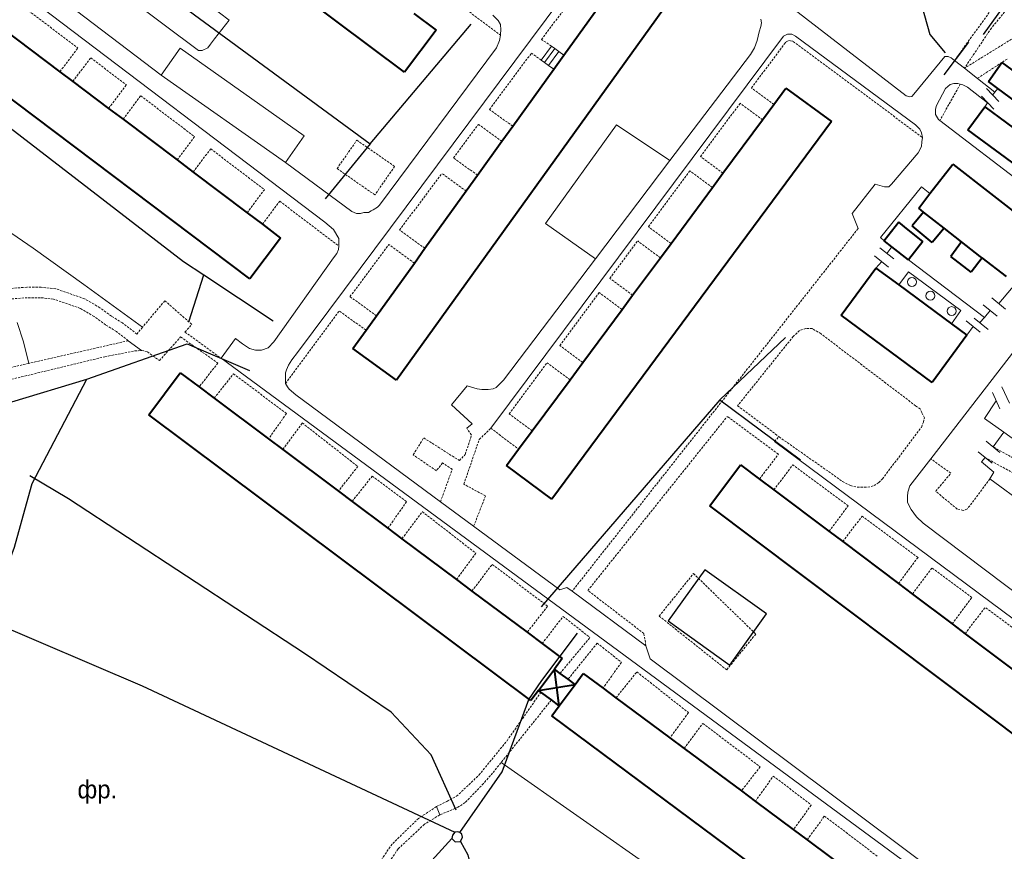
# Model space of a CAD drawing. Extents: x 13 to 4138, y -4831 to -1000.
# Tile 21 of 99: x 1171 to 1390, y -2866 to -2680. Entities that reach past the tile are written whole.
import ezdxf
from ezdxf.enums import TextEntityAlignment as Align

# ---------------------------------------------------------------- set-up
doc = ezdxf.new("R2010")
doc.units = 0
doc.header["$MEASUREMENT"] = 0
doc.linetypes.add('DASHED', pattern=[0.75, 0.5, -0.25])
for name, color, linetype in [('11', 7, 'CONTINUOUS'), ('24', 7, 'CONTINUOUS'), ('40', 7, 'CONTINUOUS'), ('42', 7, 'CONTINUOUS'), ('6', 7, 'CONTINUOUS'), ('7', 7, 'CONTINUOUS'), ('ДЕТСКИЕ_ПЛОЩАДКИ', 6, 'CONTINUOUS'), ('ЛЕСТНИЦЫ', 6, 'CONTINUOUS'), ('ПЕШЕХОДНЫЕ_ДОРОЖКИ', 3, 'CONTINUOUS'), ('ТРОПЫ', 32, 'CONTINUOUS')]:
    doc.layers.add(name, color=color, linetype=linetype)
doc.styles.get("Standard").update_dxf_attribs({"font": 'txt', "height": 0.2})

msp = doc.modelspace()

# ---------------------------------------------------------------- linework, layer by layer
at = {"layer": '11', "color": 253, "linetype": 'Continuous', "lineweight": 0}
for p, q in [((1202.32, -2692.44), (1206.54, -2686.45)), ((1206.54, -2686.45), (1234.22, -2705.95)), ((1230, -2711.95), (1202.32, -2692.44)), ((1389.04, -2698.35), (1386.31, -2695.42)), ((1388.19, -2696.22), (1388.82, -2695.41)), ((1387.93, -2700.07), (1385.21, -2697.14)), ((1387.68, -2696.89), (1388.19, -2696.22)), ((1385.91, -2699.54), (1386.55, -2698.63)), ((1234.22, -2705.95), (1230, -2711.95)), ((1362.67, -2728.63), (1371.81, -2717.34)), ((1371.81, -2717.34), (1373.71, -2718.87)), ((1363.49, -2729.38), (1362.67, -2728.63)), ((1365.23, -2730.74), (1364.07, -2732.19)), ((1361.37, -2732.76), (1364.49, -2735.27)), ((1362.51, -2730.93), (1365.63, -2733.43)), ((1361.67, -2735.46), (1362.94, -2734.01)), ((1385.87, -2746.49), (1368.94, -2733.64)), ((1393.89, -2737.66), (1389.02, -2743.39)), ((1385.55, -2743.7), (1388.67, -2746.2)), ((1387.46, -2742.14), (1390.58, -2744.64)), ((1387.11, -2744.95), (1385.87, -2746.49)), ((1381.81, -2747.26), (1384.93, -2749.76)), ((1383.59, -2746.66), (1386.71, -2749.16)), ((1385.87, -2746.49), (1384.85, -2747.64)), ((1381.95, -2750.44), (1383.37, -2748.51)), ((1389.3, -2766.86), (1387.61, -2763.24)), ((1391.4, -2765.58), (1389.72, -2761.95)), ((1385.88, -2769.03), (1388.45, -2765.05)), ((1390.18, -2772.09), (1385.88, -2769.03)), ((1390.18, -2772.09), (1387.77, -2775.31)), ((1392.87, -2774.01), (1390.18, -2772.09)), ((1389.31, -2776.58), (1386.22, -2774.04)), ((1387.55, -2778.99), (1384.45, -2776.46)), ((1385.19, -2778.65), (1386, -2777.72)), ((1387.94, -2780.95), (1385.19, -2778.65)), ((1387.03, -2782.47), (1387.94, -2780.95)), ((1404.42, -2795.3), (1387.03, -2782.47))]:
    msp.add_line(p, q, dxfattribs=at)
for p in [(1386.55, -2698.63), (1390.18, -2772.09)]:
    msp.add_point(p, dxfattribs=at)
at = {"layer": '24', "color": 253, "linetype": 'Continuous', "lineweight": 0}
for p, q in [((1238.77, -2725.21), (1106.58, -2624.98)), ((1202.32, -2692.44), (1154.51, -2656.07)), ((1301.86, -2661.54), (1232.7, -2754.28)), ((1368.37, -2697.06), (1340.74, -2675.69)), ((1276.24, -2679.07), (1277.41, -2680.25)), ((1277.41, -2680.25), (1277.99, -2681.18)), ((1336.13, -2680.76), (1336.02, -2679.95)), ((1277.99, -2681.18), (1278.06, -2682.36)), ((1278.06, -2682.36), (1277.99, -2683.29)), ((1335.65, -2682.83), (1336.02, -2681.59)), ((1336.02, -2681.59), (1336.13, -2680.76)), ((1341.02, -2683.77), (1275.81, -2771.18)), ((1277.95, -2683.55), (1277.76, -2684.7)), ((1277.99, -2683.29), (1277.95, -2683.55)), ((1335.18, -2684.7), (1335.65, -2682.83)), ((1341.96, -2683.3), (1341.02, -2683.77)), ((1342.42, -2683.3), (1341.96, -2683.3)), ((1342.89, -2683.3), (1342.42, -2683.3)), ((1343.71, -2683.77), (1342.89, -2683.3)), ((1370.5, -2703.54), (1343.71, -2683.77)), ((1277.06, -2686.34), (1250.98, -2721.41)), ((1277.76, -2684.7), (1277.06, -2686.34)), ((1333.66, -2687.86), (1334.6, -2686.34)), ((1334.6, -2686.34), (1335.18, -2684.7)), ((1315.74, -2711.49), (1333.66, -2687.86)), ((1377.03, -2688.27), (1370.12, -2696.71)), ((1377.73, -2688.27), (1377.03, -2688.27)), ((1378.43, -2688.62), (1377.73, -2688.27)), ((1379.16, -2689.19), (1378.43, -2688.62)), ((1381.38, -2690.92), (1379.16, -2689.19)), ((1384.27, -2693.17), (1381.38, -2690.92)), ((1388.19, -2696.22), (1384.27, -2693.17)), ((1377.14, -2695.46), (1375.15, -2699.21)), ((1378.19, -2694.52), (1377.14, -2695.46)), ((1379.01, -2694.28), (1378.19, -2694.52)), ((1379.95, -2694.28), (1379.01, -2694.28)), ((1380.47, -2694.46), (1379.95, -2694.28)), ((1381, -2694.64), (1380.47, -2694.46)), ((1382.05, -2695.11), (1381, -2694.64)), ((1386.55, -2698.63), (1382.05, -2695.11)), ((1369.19, -2697.29), (1368.37, -2697.06)), ((1369.66, -2697.18), (1369.19, -2697.29)), ((1370.12, -2696.71), (1369.66, -2697.18)), ((1375.15, -2699.21), (1374.91, -2700.03)), ((1374.91, -2700.03), (1374.91, -2701.2)), ((1374.91, -2701.2), (1375.62, -2702.37)), ((1371.43, -2704.48), (1370.5, -2703.54)), ((1375.62, -2702.37), (1375.89, -2702.58)), ((1375.89, -2702.58), (1411.27, -2729.58)), ((1371.78, -2705.3), (1371.43, -2704.48)), ((1372.02, -2706.35), (1371.78, -2705.3)), ((1371.9, -2707.29), (1372.02, -2706.35)), ((1371.09, -2709.74), (1371.78, -2708.35)), ((1371.78, -2708.35), (1371.9, -2707.29)), ((1365.12, -2716.77), (1371.09, -2709.74)), ((1244.78, -2722.82), (1230, -2711.95)), ((1299.13, -2733.4), (1315.74, -2711.49)), ((1356.34, -2723.33), (1361.49, -2716.77)), ((1361.49, -2716.77), (1363.6, -2717.36)), ((1363.6, -2717.36), (1364.18, -2717.36)), ((1364.18, -2717.36), (1364.53, -2717.36)), ((1364.53, -2717.36), (1365.12, -2716.77)), ((1250.51, -2721.88), (1249.58, -2722.47)), ((1250.98, -2721.41), (1250.51, -2721.88)), ((1245.83, -2723.29), (1244.78, -2722.82)), ((1246.77, -2723.29), (1245.83, -2723.29)), ((1247.47, -2723.05), (1246.77, -2723.29)), ((1248.06, -2723.05), (1247.47, -2723.05)), ((1248.52, -2723.05), (1248.06, -2723.05)), ((1249.11, -2722.7), (1248.52, -2723.05)), ((1249.58, -2722.47), (1249.11, -2722.7)), ((1357.67, -2726.68), (1356.34, -2723.33)), ((1240.76, -2726.85), (1238.77, -2725.21)), ((1241.93, -2728.85), (1240.76, -2726.85)), ((1241.81, -2731.31), (1241.88, -2730.54)), ((1241.88, -2730.54), (1241.93, -2730.02)), ((1241.93, -2730.02), (1241.93, -2728.85)), ((1240.76, -2733.18), (1241.46, -2732.24)), ((1241.46, -2732.24), (1241.81, -2731.31)), ((1227.41, -2751.93), (1240.76, -2733.18)), ((1278.63, -2760.44), (1299.13, -2733.4)), ((1373.87, -2778), (1401.76, -2741.91)), ((1194.96, -2751.66), (1197.95, -2753.83)), ((1215.7, -2755.59), (1218.89, -2751.19)), ((1218.89, -2751.19), (1220.41, -2752.36)), ((1220.41, -2752.36), (1221.98, -2753.37)), ((1226.13, -2753.22), (1227.41, -2751.93)), ((1221.98, -2753.37), (1223.32, -2753.74)), ((1223.32, -2753.74), (1224.7, -2753.78)), ((1224.7, -2753.78), (1226.13, -2753.22)), ((1232.7, -2754.28), (1231.41, -2755.92)), ((1430.52, -2913.81), (1215.7, -2755.59)), ((1230.71, -2757.09), (1230.24, -2758.15)), ((1231.41, -2755.92), (1230.71, -2757.09)), ((1230.24, -2758.15), (1230.01, -2758.85)), ((1230.01, -2758.85), (1230.01, -2759.55)), ((1230.01, -2759.55), (1230.01, -2760.49)), ((1230.01, -2760.49), (1230.01, -2761.2)), ((1230.01, -2761.2), (1230.45, -2761.97)), ((1276.99, -2762.08), (1278.63, -2760.44)), ((1230.45, -2761.97), (1230.82, -2762.44)), ((1230.82, -2762.44), (1232.35, -2763.76)), ((1267.04, -2765.95), (1270.55, -2761.73)), ((1270.55, -2761.73), (1272.78, -2762.43)), ((1272.78, -2762.43), (1273.83, -2762.55)), ((1273.83, -2762.55), (1275.23, -2762.55)), ((1275.23, -2762.55), (1276.29, -2762.43)), ((1276.29, -2762.43), (1276.99, -2762.08)), ((1232.35, -2763.76), (1264.58, -2787.58)), ((1271.61, -2770.17), (1267.04, -2765.95)), ((1270.43, -2771.18), (1271.61, -2770.17)), ((1339.01, -2774.14), (1464.01, -2867.08)), ((1369.2, -2784.05), (1373.87, -2778)), ((1368.66, -2786.42), (1368.77, -2785.45)), ((1368.77, -2785.45), (1369.2, -2784.05)), ((1264.58, -2787.58), (1271.97, -2793.05)), ((1368.66, -2787.71), (1368.66, -2786.42)), ((1369.52, -2789.33), (1368.66, -2787.71)), ((1370.71, -2790.94), (1369.52, -2789.33)), ((1372.21, -2792.34), (1370.71, -2790.94)), ((1271.97, -2793.05), (1291.15, -2807.23)), ((1459.91, -2858.66), (1372.21, -2792.34)), ((1291.15, -2807.23), (1292.77, -2806.69)), ((1292.77, -2806.69), (1293.92, -2807.54)), ((1293.92, -2807.54), (1310.39, -2819.7)), ((1310.39, -2819.7), (1311.36, -2822.61)), ((1311.36, -2822.61), (1377.21, -2871.83)), ((1264.41, -2857.38), (1263.66, -2855.55))]:
    msp.add_line(p, q, dxfattribs=at)
at = {"layer": '24', "color": 253, "linetype": 'DASHED', "lineweight": 0}
for p, q in [((1401.81, -2664.49), (1387.4, -2681.95)), ((1263.27, -2672.51), (1277.95, -2683.55)), ((1287.12, -2684.51), (1296.21, -2672.3)), ((1170.95, -2676.73), (1183.71, -2686.41)), ((1379.16, -2689.19), (1387.63, -2677.5)), ((1387.4, -2681.95), (1381.38, -2690.92)), ((1289.29, -2685.96), (1287.12, -2684.51)), ((1393.8, -2683.26), (1381.38, -2690.92)), ((1179.74, -2691.68), (1183.71, -2686.41)), ((1333.94, -2695.29), (1341.22, -2685.51)), ((1341.22, -2685.51), (1341.63, -2685.04)), ((1341.63, -2685.04), (1342.22, -2684.75)), ((1342.22, -2684.75), (1342.62, -2684.81)), ((1342.62, -2684.81), (1343.21, -2684.93)), ((1343.21, -2684.93), (1372.02, -2706.35)), ((1182.62, -2693.85), (1186.59, -2688.59)), ((1186.59, -2688.59), (1194.54, -2694.62)), ((1275.5, -2700.11), (1284.84, -2687.57)), ((1287.03, -2689.09), (1284.84, -2687.57)), ((1390.89, -2688.87), (1389.76, -2689.61)), ((1389.76, -2689.61), (1384.27, -2693.17)), ((1190.59, -2699.86), (1194.54, -2694.62)), ((1338.91, -2698.97), (1333.94, -2695.29)), ((1380.47, -2694.46), (1375.89, -2702.58)), ((1193.81, -2702.28), (1197.74, -2697.06)), ((1197.74, -2697.06), (1209.76, -2706.17)), ((1322.55, -2710.6), (1331.4, -2698.71)), ((1336.38, -2702.39), (1331.4, -2698.71)), ((1280.7, -2703.85), (1275.5, -2700.11)), ((1267.46, -2710.9), (1273.02, -2703.43)), ((1278.28, -2707.21), (1273.02, -2703.43)), ((1205.85, -2711.36), (1209.76, -2706.17)), ((1241.52, -2713.29), (1245.93, -2706.95)), ((1245.93, -2706.95), (1254.36, -2712.8)), ((1209.44, -2714.07), (1213.34, -2708.89)), ((1213.34, -2708.89), (1225.34, -2717.99)), ((1272.84, -2714.77), (1267.46, -2710.9)), ((1327.56, -2714.3), (1322.55, -2710.6)), ((1254.36, -2712.8), (1249.95, -2719.15)), ((1249.95, -2719.15), (1241.52, -2713.29)), ((1255.46, -2727), (1264.87, -2714.37)), ((1270.31, -2718.28), (1264.87, -2714.37)), ((1310.93, -2726.23), (1320.19, -2713.78)), ((1325.2, -2717.48), (1320.19, -2713.78)), ((1221.46, -2723.13), (1225.34, -2717.99)), ((1224.86, -2725.69), (1228.73, -2720.56)), ((1228.73, -2720.56), (1241.88, -2730.54)), ((1315.97, -2729.96), (1310.93, -2726.23)), ((1261.11, -2731.06), (1255.46, -2727)), ((1357.67, -2726.68), (1293.92, -2807.54)), ((1244.4, -2741.84), (1253.05, -2730.23)), ((1258.76, -2734.34), (1253.05, -2730.23)), ((1302.34, -2737.77), (1308.55, -2729.42)), ((1313.6, -2733.16), (1308.55, -2729.42)), ((1307.41, -2741.52), (1302.34, -2737.77)), ((1172.37, -2739.74), (1168.58, -2740.03)), ((1175.53, -2739.74), (1172.37, -2739.74)), ((1178.8, -2740.09), (1175.53, -2739.74)), ((1185.24, -2742.32), (1178.8, -2740.09)), ((1291.18, -2752.76), (1299.97, -2740.95)), ((1305.05, -2744.72), (1299.97, -2740.95)), ((1172.46, -2742.07), (1168.86, -2742.35)), ((1175.4, -2742.07), (1172.46, -2742.07)), ((1178.29, -2742.38), (1175.4, -2742.07)), ((1184.26, -2744.45), (1178.29, -2742.38)), ((1188.63, -2744.31), (1185.24, -2742.32)), ((1203.11, -2742.75), (1198.13, -2748.68)), ((1209.13, -2748.03), (1203.11, -2742.75)), ((1250.3, -2746.09), (1244.4, -2741.84)), ((1187.35, -2746.26), (1184.26, -2744.45)), ((1191.21, -2746.18), (1188.63, -2744.31)), ((1230.01, -2761.2), (1242.02, -2745.04)), ((1247.97, -2749.32), (1242.02, -2745.04)), ((1189.9, -2748.12), (1187.35, -2746.26)), ((1192.33, -2749.63), (1189.9, -2748.12)), ((1193.67, -2747.71), (1191.21, -2746.18)), ((1196.87, -2750.18), (1193.67, -2747.71)), ((1207.61, -2749.73), (1209.13, -2748.03)), ((1194.96, -2751.66), (1192.33, -2749.63)), ((1198.13, -2748.68), (1196.87, -2750.18)), ((1207.61, -2749.73), (1215.7, -2755.59)), ((1344.63, -2749.42), (1343.22, -2750.71)), ((1346.03, -2748.95), (1344.63, -2749.42)), ((1347.43, -2748.95), (1346.03, -2748.95)), ((1349.42, -2750.12), (1347.43, -2748.95)), ((1370.49, -2766.17), (1349.42, -2750.12)), ((1194.96, -2751.66), (1172.79, -2756.72)), ((1201.92, -2756.11), (1206.64, -2750.82)), ((1206.64, -2750.82), (1214.94, -2756.64)), ((1343.22, -2750.71), (1330.82, -2766.17)), ((1189.77, -2755.23), (1194.18, -2754.37)), ((1194.18, -2754.37), (1196.44, -2753.94)), ((1196.44, -2753.94), (1197.95, -2753.83)), ((1197.95, -2753.83), (1199.24, -2754.15)), ((1199.24, -2754.15), (1201.92, -2756.11)), ((1296.29, -2756.54), (1291.18, -2752.76)), ((1172.79, -2756.72), (1159, -2759.87)), ((1168.93, -2760.27), (1189.77, -2755.23)), ((1214.94, -2756.64), (1210.77, -2761.97)), ((1279.87, -2767.98), (1288.35, -2756.57)), ((1293.47, -2760.36), (1288.35, -2756.57)), ((1214.13, -2764.49), (1218.42, -2759.06)), ((1218.42, -2759.06), (1230.25, -2767.89)), ((1230.25, -2767.89), (1226.25, -2773.56)), ((1285.01, -2771.78), (1279.87, -2767.98)), ((1330.82, -2766.17), (1340.06, -2773.09)), ((1371.54, -2766.88), (1370.49, -2766.17)), ((1371.89, -2767.7), (1371.54, -2766.88)), ((1372.48, -2768.87), (1371.89, -2767.7)), ((1229.4, -2775.91), (1233.77, -2770)), ((1233.77, -2770), (1246.14, -2779.7)), ((1297.43, -2807.36), (1328.54, -2768.53)), ((1339.9, -2776.95), (1328.54, -2768.53)), ((1371.78, -2770.98), (1372.24, -2769.8)), ((1372.24, -2769.8), (1372.48, -2768.87)), ((1271.5, -2772.69), (1270.43, -2771.18)), ((1273.22, -2773.66), (1275.81, -2771.18)), ((1275.81, -2771.18), (1282, -2775.86)), ((1363.12, -2782.46), (1371.78, -2770.98)), ((1258.48, -2777.1), (1260.85, -2773.33)), ((1260.85, -2773.33), (1268.81, -2778.4)), ((1269.78, -2783.68), (1273.22, -2773.66)), ((1270.1, -2777), (1271.5, -2772.69)), ((1339.01, -2774.14), (1340.06, -2773.09)), ((1340.06, -2773.09), (1354.22, -2783.05)), ((1398.16, -2781.13), (1387.77, -2775.31)), ((1263.65, -2780.66), (1258.48, -2777.1)), ((1265.05, -2778.93), (1263.65, -2780.66)), ((1267.2, -2780.34), (1265.05, -2778.93)), ((1268.81, -2778.4), (1270.1, -2777)), ((1335.72, -2782.51), (1339.9, -2776.95)), ((1378.39, -2781.22), (1373.87, -2778)), ((1386, -2777.72), (1396.64, -2783.59)), ((1246.14, -2779.7), (1241.81, -2785.2)), ((1264.58, -2787.58), (1267.2, -2780.34)), ((1338.92, -2784.91), (1343.12, -2779.33)), ((1355.47, -2788.47), (1343.12, -2779.33)), ((1374.99, -2785.2), (1378.39, -2781.22)), ((1244.87, -2787.48), (1249.37, -2781.85)), ((1249.37, -2781.85), (1257.01, -2787.56)), ((1354.22, -2783.05), (1355.98, -2783.98)), ((1361.24, -2783.98), (1362.3, -2783.28)), ((1362.3, -2783.28), (1363.12, -2782.46)), ((1387.03, -2782.47), (1382.04, -2789.18)), ((1274.62, -2786.26), (1269.78, -2783.68)), ((1355.98, -2783.98), (1357.5, -2784.33)), ((1357.5, -2784.33), (1358.32, -2784.33)), ((1358.32, -2784.33), (1359.84, -2784.33)), ((1359.84, -2784.33), (1361.24, -2783.98)), ((1376.75, -2786.73), (1374.99, -2785.2)), ((1257.01, -2787.56), (1252.87, -2793.47)), ((1271.97, -2793.05), (1274.62, -2786.26)), ((1379.79, -2789.19), (1376.75, -2786.73)), ((1255.99, -2795.81), (1260.53, -2789.79)), ((1260.53, -2789.79), (1272.47, -2799.06)), ((1351.19, -2794.15), (1355.47, -2788.47)), ((1381.11, -2789.51), (1379.79, -2789.19)), ((1382.04, -2789.18), (1381.11, -2789.51)), ((1354.28, -2796.47), (1358.57, -2790.77)), ((1371.04, -2800), (1358.57, -2790.77)), ((1272.47, -2799.06), (1268.17, -2804.92)), ((1366.68, -2805.8), (1371.04, -2800)), ((1271.59, -2807.48), (1276.13, -2801.53)), ((1276.13, -2801.53), (1288.47, -2810.88)), ((1369.78, -2808.14), (1374.16, -2802.32)), ((1383.07, -2808.91), (1374.16, -2802.32)), ((1313.34, -2813.07), (1320.98, -2803.59)), ((1320.98, -2803.59), (1334.87, -2817.06)), ((1309.91, -2816.95), (1297.43, -2807.36)), ((1378.64, -2814.8), (1383.07, -2808.91)), ((1288.47, -2810.88), (1283.89, -2816.68)), ((1381.56, -2816.99), (1386.01, -2811.08)), ((1398.01, -2819.97), (1386.01, -2811.08)), ((1287.26, -2819.2), (1291.92, -2813.14)), ((1291.92, -2813.14), (1297.9, -2817.85)), ((1328.38, -2825.05), (1313.34, -2813.07)), ((1291.23, -2825.83), (1297.9, -2817.85)), ((1310.39, -2819.7), (1309.91, -2816.95)), ((1334.87, -2817.06), (1328.38, -2825.05)), ((1299.5, -2819.1), (1293.02, -2827.15)), ((1299.5, -2819.1), (1304.91, -2823.36)), ((1304.91, -2823.36), (1300.81, -2829.16)), ((1303.69, -2831.3), (1308.36, -2825.51)), ((1308.36, -2825.51), (1319.84, -2834.58)), ((1279.41, -2840.86), (1286.97, -2830.04)), ((1289.3, -2831.77), (1276.2, -2848.07)), ((1319.84, -2834.58), (1315.73, -2840.24)), ((1318.88, -2842.57), (1323.08, -2837.01)), ((1323.08, -2837.01), (1335.84, -2846.66)), ((1273.15, -2848.5), (1279.41, -2840.86)), ((1335.84, -2846.66), (1331.65, -2852.05)), ((1268.18, -2853.24), (1273.15, -2848.5)), ((1276.2, -2848.07), (1274.14, -2850.41)), ((1334.77, -2854.37), (1338.78, -2848.74)), ((1338.78, -2848.74), (1347.25, -2855.2)), ((1274.14, -2850.41), (1270.06, -2854.64)), ((1266.02, -2854.37), (1268.18, -2853.24)), ((1263.66, -2855.55), (1259.69, -2858.18)), ((1263.66, -2855.55), (1266.02, -2854.37)), ((1268.48, -2855.7), (1264.41, -2857.38)), ((1270.06, -2854.64), (1268.48, -2855.7)), ((1347.25, -2855.2), (1343.24, -2860.66)), ((1264.41, -2857.38), (1260.99, -2859.48)), ((1346.3, -2862.93), (1350.19, -2857.64)), ((1350.19, -2857.64), (1361.96, -2866.61)), ((1259.69, -2858.18), (1253.77, -2863.89)), ((1260.99, -2859.48), (1255.15, -2864.96)), ((1253.77, -2863.89), (1242.07, -2881.18)), ((1255.15, -2864.96), (1243.45, -2882.26))]:
    msp.add_line(p, q, dxfattribs=at)
at = {"layer": '40', "color": 253, "linetype": 'Continuous', "lineweight": 0}
for p, q in [((1196.22, -2663.89), (1217.43, -2680.23)), ((1210.66, -2686.95), (1190.88, -2672.13)), ((1217.43, -2680.23), (1214.22, -2684.35)), ((1214.22, -2684.35), (1213.31, -2685.58)), ((1212.7, -2686.34), (1211.48, -2686.95)), ((1213.31, -2685.58), (1212.7, -2686.34)), ((1211.48, -2686.95), (1210.66, -2686.95)), ((1287.98, -2725.53), (1303.84, -2703.55)), ((1303.84, -2703.55), (1315.74, -2711.49)), ((1173.8, -2731.03), (1166.62, -2726.14)), ((1299.13, -2733.4), (1287.98, -2725.53)), ((1185.09, -2739.13), (1173.8, -2731.03)), ((1198.13, -2748.68), (1185.09, -2739.13)), ((1170.21, -2747.61), (1171.58, -2751.88)), ((1171.58, -2751.88), (1172.79, -2756.72)), ((1328.4, -2880.86), (1278.07, -2845.74))]:
    msp.add_line(p, q, dxfattribs=at)
at = {"layer": '6', "color": 253, "linetype": 'Continuous', "lineweight": 40}
for p, q in [((1256.57, -2691.77), (1129.11, -2596.52)), ((1222.09, -2737.87), (1095.61, -2642.52)), ((1315.63, -2675.86), (1254.77, -2760.43)), ((1292.11, -2687.99), (1300.92, -2675.74)), ((1258.64, -2678.7), (1263.58, -2682.39)), ((1166.95, -2682.03), (1179.74, -2691.68)), ((1263.58, -2682.39), (1256.57, -2691.77)), ((1289.85, -2691.12), (1292.11, -2687.99)), ((1280.7, -2703.85), (1289.85, -2691.12)), ((1386.78, -2693.89), (1389.76, -2689.61)), ((1389.76, -2689.61), (1423.36, -2714.54)), ((1179.74, -2691.68), (1182.62, -2693.85)), ((1182.62, -2693.85), (1190.59, -2699.86)), ((1338.91, -2698.97), (1341.6, -2695.33)), ((1341.6, -2695.33), (1351.73, -2702.82)), ((1388.82, -2695.41), (1386.78, -2693.89)), ((1420.25, -2718.74), (1388.82, -2695.41)), ((1190.59, -2699.86), (1193.81, -2702.28)), ((1336.38, -2702.39), (1338.91, -2698.97)), ((1382.13, -2704.67), (1385.91, -2699.54)), ((1385.91, -2699.54), (1417.39, -2722.74)), ((1193.81, -2702.28), (1205.85, -2711.36)), ((1278.28, -2707.21), (1280.7, -2703.85)), ((1351.73, -2702.82), (1289.41, -2787.02)), ((1327.56, -2714.3), (1336.38, -2702.39)), ((1413.61, -2727.87), (1382.13, -2704.67)), ((1272.84, -2714.77), (1278.28, -2707.21)), ((1205.85, -2711.36), (1209.44, -2714.07)), ((1373.71, -2718.87), (1378.83, -2712.32)), ((1378.83, -2712.32), (1398.39, -2727.59)), ((1209.44, -2714.07), (1221.46, -2723.13)), ((1270.31, -2718.28), (1272.84, -2714.77)), ((1325.2, -2717.48), (1327.56, -2714.3)), ((1315.97, -2729.96), (1325.2, -2717.48)), ((1261.11, -2731.06), (1270.31, -2718.28)), ((1371.19, -2722.11), (1373.71, -2718.87)), ((1221.46, -2723.13), (1224.86, -2725.69)), ((1372.28, -2722.97), (1369.71, -2726.06)), ((1372.28, -2722.97), (1371.19, -2722.11)), ((1376.88, -2726.58), (1372.28, -2722.97)), ((1224.86, -2725.69), (1228.94, -2728.77)), ((1366.76, -2725.21), (1363.49, -2729.38)), ((1368.88, -2726.98), (1366.76, -2725.21)), ((1374.21, -2729.79), (1369.71, -2726.06)), ((1372.15, -2729.54), (1368.88, -2726.98)), ((1376.88, -2726.58), (1374.21, -2729.79)), ((1380.72, -2729.6), (1376.88, -2726.58)), ((1228.94, -2728.77), (1222.09, -2737.87)), ((1313.6, -2733.16), (1315.97, -2729.96)), ((1365.23, -2730.74), (1363.49, -2729.38)), ((1368.94, -2733.64), (1365.23, -2730.74)), ((1372.15, -2729.54), (1368.94, -2733.64)), ((1380.72, -2729.6), (1378.39, -2732.92)), ((1384.91, -2732.89), (1380.72, -2729.6)), ((1258.76, -2734.34), (1261.11, -2731.06)), ((1382.92, -2736.36), (1378.39, -2732.92)), ((1385.33, -2733.22), (1384.91, -2732.89)), ((1250.3, -2746.09), (1258.76, -2734.34)), ((1307.41, -2741.52), (1313.6, -2733.16)), ((1385.33, -2733.22), (1382.92, -2736.36)), ((1390.76, -2737.38), (1385.33, -2733.22)), ((1353.9, -2745.98), (1361.67, -2735.46)), ((1361.67, -2735.46), (1366.76, -2739.22)), ((1366.76, -2739.22), (1378.47, -2747.87)), ((1305.05, -2744.72), (1307.41, -2741.52)), ((1247.97, -2749.32), (1250.3, -2746.09)), ((1296.29, -2756.54), (1305.05, -2744.72)), ((1374.18, -2760.96), (1353.9, -2745.98)), ((1378.47, -2747.87), (1381.95, -2750.44)), ((1245.02, -2753.42), (1247.97, -2749.32)), ((1381.95, -2750.44), (1374.18, -2760.96)), ((1254.77, -2760.43), (1245.02, -2753.42)), ((1293.47, -2760.36), (1296.29, -2756.54)), ((1199.54, -2768.16), (1206.54, -2758.81)), ((1206.54, -2758.81), (1210.77, -2761.97)), ((1285.01, -2771.78), (1293.47, -2760.36)), ((1210.77, -2761.97), (1214.13, -2764.49)), ((1214.13, -2764.49), (1226.25, -2773.56)), ((1284.72, -2831.88), (1199.54, -2768.16)), ((1282, -2775.86), (1285.01, -2771.78)), ((1226.25, -2773.56), (1229.4, -2775.91)), ((1229.4, -2775.91), (1241.81, -2785.2)), ((1279.28, -2779.52), (1282, -2775.86)), ((1289.41, -2787.02), (1279.28, -2779.52)), ((1324.59, -2788.45), (1331.47, -2779.31)), ((1331.47, -2779.31), (1335.72, -2782.51)), ((1335.72, -2782.51), (1338.92, -2784.91)), ((1241.81, -2785.2), (1244.87, -2787.48)), ((1338.92, -2784.91), (1351.19, -2794.15)), ((1244.87, -2787.48), (1252.87, -2793.47)), ((1450.37, -2883.1), (1324.59, -2788.45)), ((1252.87, -2793.47), (1255.99, -2795.81)), ((1351.19, -2794.15), (1354.28, -2796.47)), ((1255.99, -2795.81), (1268.17, -2804.92)), ((1354.28, -2796.47), (1366.68, -2805.8)), ((1268.17, -2804.92), (1271.59, -2807.48)), ((1271.59, -2807.48), (1283.89, -2816.68)), ((1366.68, -2805.8), (1369.78, -2808.14)), ((1369.78, -2808.14), (1378.64, -2814.8)), ((1378.64, -2814.8), (1381.56, -2816.99)), ((1283.89, -2816.68), (1287.26, -2819.2)), ((1381.56, -2816.99), (1393.11, -2825.69)), ((1287.26, -2819.2), (1291.71, -2822.53)), ((1291.71, -2822.53), (1289.96, -2824.88)), ((1286.41, -2829.62), (1289.96, -2824.88)), ((1291.23, -2825.83), (1289.96, -2824.88)), ((1291.06, -2833.07), (1289.96, -2824.88)), ((1293.02, -2827.15), (1291.23, -2825.83)), ((1294.59, -2828.32), (1293.02, -2827.15)), ((1294.59, -2828.32), (1296.4, -2825.88)), ((1296.4, -2825.88), (1300.81, -2829.16)), ((1286.41, -2829.62), (1294.59, -2828.32)), ((1291.06, -2833.07), (1294.59, -2828.32)), ((1300.81, -2829.16), (1303.69, -2831.3)), ((1286.41, -2829.62), (1284.72, -2831.88)), ((1286.97, -2830.04), (1286.41, -2829.62)), ((1289.3, -2831.77), (1286.97, -2830.04)), ((1303.69, -2831.3), (1315.73, -2840.24)), ((1291.06, -2833.07), (1289.3, -2831.77)), ((1289.41, -2835.3), (1291.06, -2833.07)), ((1416.23, -2929.48), (1289.41, -2835.3)), ((1315.73, -2840.24), (1318.88, -2842.57)), ((1318.88, -2842.57), (1331.65, -2852.05)), ((1331.65, -2852.05), (1334.77, -2854.37)), ((1334.77, -2854.37), (1343.24, -2860.66)), ((1343.24, -2860.66), (1346.3, -2862.93)), ((1346.3, -2862.93), (1358.06, -2871.67))]:
    msp.add_line(p, q, dxfattribs=at)
at = {"layer": '7', "color": 253, "linetype": 'Continuous', "lineweight": 0}
for p, q in [((1287.03, -2689.09), (1289.29, -2685.96)), ((1287.79, -2689.64), (1290.05, -2686.51)), ((1289.29, -2685.96), (1290.05, -2686.51)), ((1290.05, -2686.51), (1290.94, -2687.15)), ((1288.68, -2690.28), (1290.94, -2687.15)), ((1290.94, -2687.15), (1292.11, -2687.99)), ((1287.79, -2689.64), (1287.03, -2689.09)), ((1288.68, -2690.28), (1287.79, -2689.64)), ((1289.85, -2691.12), (1288.68, -2690.28)), ((1366.76, -2739.22), (1368.9, -2736.31)), ((1368.9, -2736.31), (1380.62, -2744.96)), ((1380.62, -2744.96), (1378.47, -2747.87))]:
    msp.add_line(p, q, dxfattribs=at)
for centre in [(1369.67, -2738.56), (1373.81, -2741.64), (1378.54, -2745.07)]:
    msp.add_circle(centre, 1, dxfattribs=at)
at = {"layer": 'ДЕТСКИЕ_ПЛОЩАДКИ'}
msp.add_lwpolyline([(1323.54, -2802.75), (1315.35, -2814.14), (1329.08, -2823.98), (1337.27, -2812.58)], close=True, dxfattribs=at)
at = {"layer": 'ЛЕСТНИЦЫ'}
msp.add_lwpolyline([(1390.77, -2676.16), (1385.55, -2683.42)], dxfattribs=at)
at = {"layer": 'ПЕШЕХОДНЫЕ_ДОРОЖКИ'}
for points in [[(1096.75, -2603.83), (1114.24, -2608.84), (1248.93, -2707.76), (1271.45, -2681.11)], [(1382.31, -2685.13), (1376.81, -2692.37)], [(1248.93, -2707.76), (1238.9, -2720.04)], [(1104.6, -2735.22), (1111.03, -2733.2), (1122.06, -2733.79), (1133.59, -2739.46), (1139.54, -2742.38), (1168.98, -2765.28), (1185.74, -2760.23), (1208.13, -2752.38), (1222.01, -2758.27)], [(1341.49, -2750.97), (1326.89, -2764.83), (1287, -2811.01)], [(1152.58, -2886.87), (1148.04, -2865.28), (1142.62, -2843.2), (1144.55, -2839.93), (1149.42, -2836.38), (1155.83, -2828.83), (1163.62, -2813.88), (1169.62, -2797.68), (1172.68, -2786.69), (1173.57, -2783.5), (1185.74, -2760.23)], [(1326.89, -2764.83), (1344.84, -2778.26)], [(1108.84, -2787.11), (1126.78, -2796.2), (1163.62, -2813.88), (1198.1, -2828.62), (1267.74, -2861.25), (1267.27, -2861.88)], [(1287.2, -2827.45), (1295.09, -2816.85)], [(1284.27, -2831.66), (1287.2, -2827.45)], [(1268.88, -2861.32), (1278.32, -2847.81), (1284.27, -2831.66)], [(1267.27, -2861.88), (1267.14, -2862.63), (1267.84, -2863.39), (1269.03, -2863.34), (1269.47, -2862.36), (1269.31, -2861.72), (1268.88, -2861.32), (1268.41, -2861.18), (1267.74, -2861.25)], [(1148.83, -2988.78), (1168.79, -2966.1), (1181.77, -2954.69), (1185.45, -2950.39), (1200.21, -2937.56), (1216.86, -2923.37), (1241.73, -2881.32), (1248.58, -2875.39), (1261.16, -2869.2), (1267.14, -2862.63)], [(1269.03, -2863.34), (1270.66, -2866.33), (1271.77, -2871.05), (1272.79, -2885.68), (1267.07, -2902.72), (1262.72, -2931.71), (1257.44, -2959.6)]]:
    msp.add_lwpolyline(points, dxfattribs=at)
at = {"layer": 'ТРОПЫ'}
for points in [[(1373.93, -2621.34), (1372.52, -2640.4), (1371.78, -2658.16), (1371.78, -2676.8), (1373.66, -2683.39), (1377.12, -2687.47)], [(1080.95, -2638.83), (1122.62, -2669.37), (1138.71, -2681.17), (1207.31, -2734.02), (1211.83, -2737.01), (1227.24, -2747.23)], [(1208.44, -2747.48), (1211.83, -2737.01)], [(1268.06, -2856.35), (1262.49, -2843.97), (1253.57, -2834.52), (1234.29, -2821.41), (1181.64, -2786.95), (1173, -2781.79)]]:
    msp.add_lwpolyline(points, dxfattribs=at)

# ---------------------------------------------------------------- texts
at = {"layer": '42', "color": 253, "linetype": 'Continuous', "lineweight": 0}
msp.add_text('фр.', height=4, dxfattribs=at).set_placement((1188.08, -2852.2), align=Align.MIDDLE)

doc.saveas('drawing.dxf')
